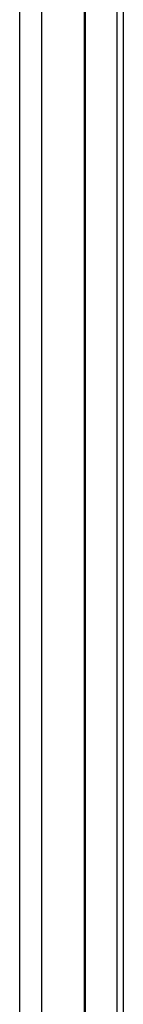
# Model space of a CAD drawing. Header units: inches. Extents: x 0.4 to 16.8, y 0 to 10.8.
# Tile 31 of 104: x 7.48172 to 7.48732, y 6.42381 to 6.47716. Entities that reach past the tile are written whole.
import ezdxf

# ---------------------------------------------------------------- set-up
doc = ezdxf.new("R2010")
doc.units = ezdxf.units.IN
doc.header["$MEASUREMENT"] = 0

msp = doc.modelspace()

# ---------------------------------------------------------------- linework, layer by layer
at = {"color": 7, "linetype": 'Continuous'}
for p, q in [((7.4873193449, 6.7984167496), (7.4873193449, 6.1164754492)), ((7.4869776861, 6.7970864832), (7.4869776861, 6.1178057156)), ((7.4852591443, 6.7181916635), (7.4852591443, 6.1967005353)), ((7.4852076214, 6.4960989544), (7.4852076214, 6.4187932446)), ((7.4817239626, 6.4189790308), (7.4817239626, 6.4959131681)), ((7.4829129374, 6.4189940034), (7.4829129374, 6.4958981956))]:
    msp.add_line(p, q, dxfattribs=at)

doc.saveas('drawing.dxf')
